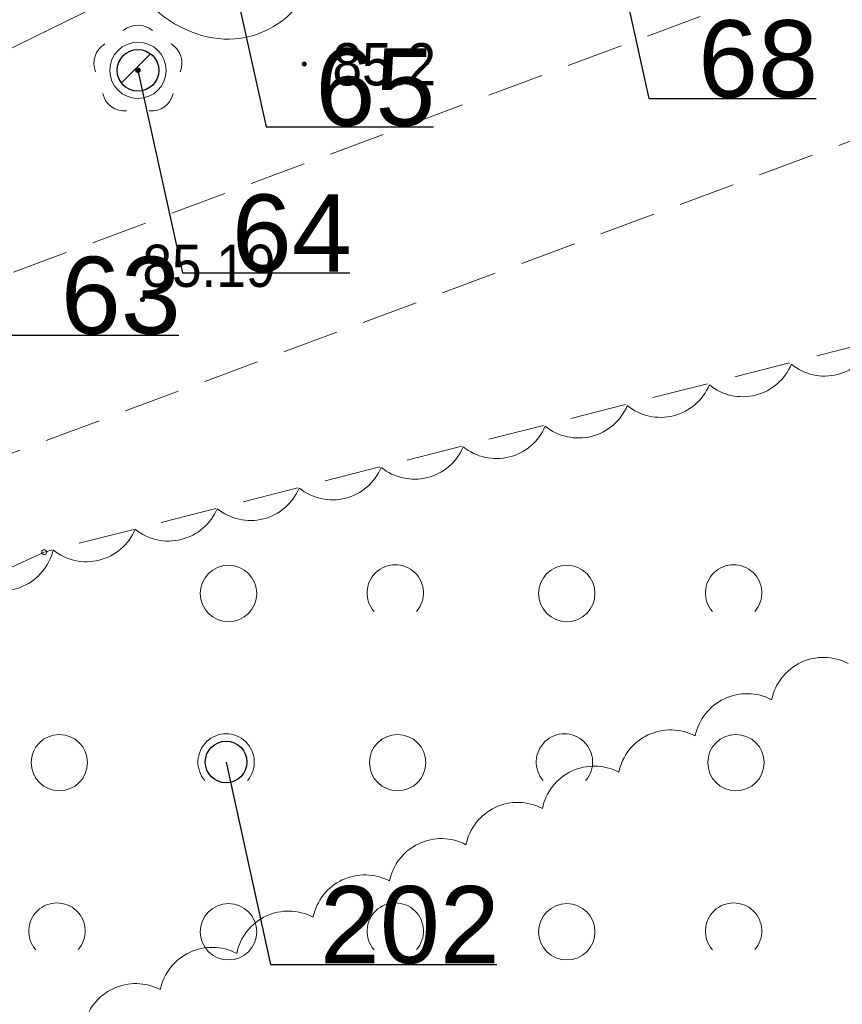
# Model space of a CAD drawing. Header units: metres. Extents: x 6540907 to 6541833, y 5893434 to 5894895.
# Tile 45 of 256: x 6541164 to 6541179, y 5893703 to 5893721. Entities that reach past the tile are written whole.
import ezdxf
from ezdxf import colors
from ezdxf.entities.mleader import LeaderData, LeaderLine
from ezdxf.enums import TextEntityAlignment as Align
from ezdxf.math import Vec2, Vec3

# ---------------------------------------------------------------- set-up
doc = ezdxf.new("R2010")
doc.units = ezdxf.units.M
doc.header["$MEASUREMENT"] = 0
doc.linetypes.add('1.0_0.5', pattern=[1.5, 1, -0.5])
doc.layers.get('0').update_dxf_attribs({"color": 2, "linetype": 'CONTINUOUS', "lineweight": 5})
for name, color, linetype, lineweight in [('140-Punkty robocze', 251, 'CONTINUOUS', 9), ('chodnik', 251, 'CONTINUOUS', 9), ('drzewo liściaste', 251, 'CONTINUOUS', 9), ('pikieta naturalna', 251, 'CONTINUOUS', 9), ('pikieta naturalna-Atr2', 251, 'CONTINUOUS', 9), ('pikieta sztuczna', 251, 'CONTINUOUS', 9), ('pikieta sztuczna-Atr2', 251, 'CONTINUOUS', 9), ('przewód elektroenergetyczny podziemny', 251, 'CONTINUOUS', 9), ('z_g_drzewa do usuniecia', 10, 'CONTINUOUS', 20), ('z_i_drzewa_liściste_korony', 66, 'CONTINUOUS', 20), ('z_i_drzewa_opis', 7, 'CONTINUOUS', 25), ('zadrzewienie  zakrzewienie', 252, 'CONTINUOUS', 15)]:
    doc.layers.add(name, color=color, linetype=linetype, lineweight=lineweight)
doc.layers.add('z_i_masywy_grupy', color=7, linetype='CONTINUOUS', lineweight=13, true_color=0x7f926c)
doc.styles.add('Opisowy', font='arial.ttf')
doc.styles.get("Standard").update_dxf_attribs({"font": 'Arial', "width": 0.75})

# ---------------------------------------------------------------- blocks, each defined once
blk = doc.blocks.new('PW01')
at = {"linetype": 'Continuous', "lineweight": 13}
h = blk.add_hatch(color=0, dxfattribs=at)
edge = h.paths.add_edge_path()
edge.add_arc((0, 0), 0.045, 0, 360)
blk = doc.blocks.new('OTZK1')
at = {"color": 0, "linetype": 'Continuous'}
blk.add_circle((0, 0), 0.5, dxfattribs=at)
blk = doc.blocks.new('OTZK2')
at = {"color": 0, "linetype": 'Continuous'}
blk.add_arc((0, 0), 0.5, 318.85, 221.162, dxfattribs=at)
blk = doc.blocks.new('OP021')
at = {"linetype": 'Continuous', "lineweight": 13}
h = blk.add_hatch(color=0, dxfattribs=at)
edge = h.paths.add_edge_path()
edge.add_arc((0, 0), 0.05, 0, 360)
at = {"color": 0, "linetype": 'Continuous', "lineweight": 13}
for centre, start, end in [((0, 0.4), 49.272, 130.728), ((-0.38, 0.124), 121.308, 202.548), ((0.38, 0.124), 337.452, 58.692), ((-0.235, -0.324), 193.221, 274.871), ((0.235, -0.324), 265.129, 346.7789999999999)]:
    blk.add_arc(centre, 0.4, start, end, dxfattribs=at)
blk = doc.blocks.new('PIKIETA')
at = {"color": 0}
blk.add_circle((0, 0), 0.045, dxfattribs=at)
blk = doc.blocks.new('_None')
blk = doc.blocks.new('punkt')
h = blk.add_hatch()
h.set_pattern_fill('ANSI32', color=256, scale=0.2)
h.set_pattern_definition([(45, (-4781848.87, -5644337.08), (-1.347038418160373, 1.347038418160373), []), (45, (-4781847.971974, -5644337.08), (-1.347038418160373, 1.347038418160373), [])])
edge = h.paths.add_edge_path()
edge.add_arc((0, 0), 0.2429884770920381, 0, 360)
blk.add_circle((0, 0), 0.2429884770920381)

msp = doc.modelspace()

# ---------------------------------------------------------------- linework, layer by layer
at = {"layer": 'chodnik', "linetype": '1.0_0.5', "lineweight": 18, "flags": 128}
msp.add_lwpolyline([(6541148.09, 5893710.203154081), (6541121.4, 5893696.703154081), (6541122.75, 5893694.81315408), (6541149.27, 5893707.44315408), (6541185.84, 5893721.06315408), (6541214.53, 5893724.55315408), (6541220.14, 5893724.06315408), (6541232.78, 5893720.54315408), (6541273.74, 5893698.72315408), (6541292.32, 5893691.73315408), (6541299.58, 5893690.08315408), (6541311.46, 5893689.823154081), (6541320.71, 5893691.52315408), (6541358.75, 5893703.01315408), (6541381.84, 5893702.76315408), (6541383.11, 5893702.283154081), (6541394.29, 5893699.46315408), (6541417.15, 5893690.50315408), (6541419.74, 5893688.413154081), (6541430.87, 5893678.663154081), (6541433.75, 5893676.30315408), (6541442.13, 5893664.703154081), (6541450.88, 5893651.85315408), (6541461.26, 5893638.50315408), (6541472.88, 5893627.113154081), (6541484.16, 5893618.953154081), (6541492.85, 5893614.033154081), (6541512, 5893607.15315408), (6541515.21, 5893606.55315408), (6541516.3, 5893609.15315408), (6541512.94, 5893609.993154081), (6541494.11, 5893616.77315408), (6541485.78, 5893621.47315408), (6541474.82, 5893629.413154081), (6541463.5, 5893640.50315408), (6541453.3, 5893653.613154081), (6541444.59, 5893666.42315408), (6541435.95, 5893678.38315408), (6541432.81, 5893680.953154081), (6541421.67, 5893690.71315408), (6541418.67, 5893693.12315408), (6541395.21, 5893702.323154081), (6541384.01, 5893705.14315408), (6541382.4, 5893705.76315408), (6541358.33, 5893706.01315408), (6541320.17, 5893694.50315408), (6541310.58, 5893692.44315408), (6541305.73, 5893692.42315408), (6541301.24, 5893692.62315408), (6541301.24, 5893692.62315408), (6541293.42, 5893694.87315408), (6541277.75, 5893700.703154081), (6541274.98, 5893701.48315408), (6541233.63, 5893723.15315408), (6541220.53, 5893727.12315408), (6541214.73, 5893727.19315408), (6541185.16, 5893724.01315408)], close=True, dxfattribs=at)
at = {"layer": 'przewód elektroenergetyczny podziemny', "linetype": 'Continuous', "lineweight": 18, "flags": 128}
msp.add_lwpolyline([(6541200.55, 5893728.33315408), (6541185.54, 5893727.413154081), (6541173.78, 5893724.913154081), (6541160.62, 5893718.46315408), (6541149.21, 5893713.50315408), (6541140.47, 5893709.30315408), (6541121.76, 5893700.863154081), (6541109.97, 5893695.04315408), (6541094.7, 5893688.63315408), (6541082.25, 5893681.493154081), (6541069.32, 5893672.51315408), (6541060.42, 5893665.89315408), (6541045.21, 5893655.33315408)], dxfattribs=at)
at = {"layer": 'z_i_drzewa_liściste_korony', "linetype": 'Continuous'}
msp.add_circle((6541166.26089545, 5893719.730744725), 0.5, dxfattribs=at)
msp.add_ellipse((6541167.601178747, 5893722.775349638), major_axis=(-0.6824183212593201, 2.431115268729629), ratio=0.7866576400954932, dxfattribs=at)
at = {"layer": 'z_i_masywy_grupy', "linetype": 'Continuous'}
for points in [[(6541179.30313115, 5893714.881669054, -0.500000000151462), (6541177.848448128, 5893714.515749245, -0.4999999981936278), (6541176.393765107, 5893714.149829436, -0.500000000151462), (6541174.939082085, 5893713.783909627, -0.4999999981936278), (6541173.484399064, 5893713.417989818, -0.500000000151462), (6541172.029716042, 5893713.05207001, -0.4999999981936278), (6541170.57503302, 5893712.686150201, -0.500000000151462), (6541169.120349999, 5893712.320230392, -0.499999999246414), (6541167.665666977, 5893711.954310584, -0.4999999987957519), (6541166.210983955, 5893711.588390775, -0.499999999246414), (6541164.756300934, 5893711.222470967, -0.4999999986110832), (6541163.385035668, 5893710.620724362, -0.5000000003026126), (6541162.023812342, 5893709.990588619, -0.5000000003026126), (6541160.662589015, 5893709.360452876, -0.5000000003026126), (6541159.301365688, 5893708.730317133, -0.5000000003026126), (6541157.940142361, 5893708.100181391, -0.5000000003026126), (6541156.578919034, 5893707.470045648, -0.4999999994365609), (6541155.217695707, 5893706.839909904, -0.5000000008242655), (6541153.85647238, 5893706.20977416, -0.5000000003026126), (6541152.495249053, 5893705.579638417, -0.4999999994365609), (6541151.134025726, 5893704.949502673, -0.5000000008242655), (6541149.772802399, 5893704.319366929, -0.5000000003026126), (6541148.411579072, 5893703.689231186, -0.4999999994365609)], [(6541149.038752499, 5893695.064170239, -0.5000000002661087), (6541150.393995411, 5893695.707067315, -0.5), (6541151.749238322, 5893696.349964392, -0.5), (6541153.104481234, 5893696.992861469, -0.5), (6541154.459724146, 5893697.635758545, -0.5), (6541155.814967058, 5893698.278655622, -0.5000000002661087), (6541157.170209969, 5893698.921552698, -0.5), (6541158.525452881, 5893699.564449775, -0.5), (6541159.880695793, 5893700.207346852, -0.5), (6541161.235938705, 5893700.850243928, -0.5), (6541162.591181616, 5893701.493141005, -0.5), (6541163.946424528, 5893702.136038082, -0.5000000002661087), (6541165.30166744, 5893702.778935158, -0.5), (6541166.656910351, 5893703.421832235, -0.5), (6541168.012153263, 5893704.064729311, -0.5), (6541169.367396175, 5893704.707626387, -0.5), (6541170.722639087, 5893705.350523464, -0.5000000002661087), (6541172.077881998, 5893705.99342054, -0.5), (6541173.43312491, 5893706.636317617, -0.5), (6541174.788367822, 5893707.279214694, -0.5), (6541176.143610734, 5893707.92211177, -0.5), (6541177.498853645, 5893708.565008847, -0.5000000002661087), (6541178.854096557, 5893709.207905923, -0.5)]]:
    msp.add_lwpolyline(points, format="xyb", dxfattribs=at)
at = {"layer": 'zadrzewienie  zakrzewienie', "linetype": '1.0_0.5', "lineweight": 18, "flags": 128}
msp.add_lwpolyline([(6541044.04, 5893600.363154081), (6541052.84, 5893607.02315408), (6541069.7, 5893618.67315408), (6541101.31, 5893643.953154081), (6541129.24, 5893651.76315408), (6541152.03, 5893668.72315408), (6541169.97, 5893678.863154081), (6541187.83, 5893674.93315408), (6541224.49, 5893675.77315408), (6541248.1, 5893669.87315408), (6541267.08, 5893654.243154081), (6541283.7, 5893692.18315408), (6541223.9, 5893719.68315408), (6541201.6, 5893720.58315408), (6541164.6, 5893711.18315408), (6541087.7, 5893675.783154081), (6541061.02, 5893658.283154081), (6541036.66, 5893639.783154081), (6541017.58, 5893626.913154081), (6541015.78, 5893624.39315408), (6541016.59, 5893621.33315408), (6541020.64, 5893617.46315408)], close=True, dxfattribs=at)

# ---------------------------------------------------------------- block references
at = {"layer": '140-Punkty robocze', "linetype": 'Continuous', "lineweight": 13}
msp.add_blockref('PIKIETA', (6541164.6, 5893711.18315408), dxfattribs=at)
at = {"layer": 'drzewo liściaste', "linetype": 'Continuous', "lineweight": 18}
msp.add_blockref('OP021', (6541166.26, 5893719.73315408), dxfattribs=at)
msp.add_blockref('OP021', (6541166.26, 5893719.73315408), dxfattribs=at)
msp.add_blockref('OP021', (6541166.26, 5893719.73315408), dxfattribs=at)
at = {"layer": 'pikieta naturalna', "linetype": 'Continuous', "lineweight": 13}
msp.add_blockref('PW01', (6541169.21, 5893719.84315408), dxfattribs=at)
at = {"layer": 'pikieta sztuczna', "linetype": 'Continuous', "lineweight": 13}
msp.add_blockref('PW01', (6541166.34, 5893715.663154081), dxfattribs=at)
at = {"layer": 'z_i_drzewa_opis', "ltscale": 0.01, "xscale": 1.520278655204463, "yscale": 1.520278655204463, "zscale": 1.520278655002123}
for p in [(6541166.26089545, 5893719.730744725), (6541167.824, 5893707.460154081)]:
    msp.add_blockref('punkt', p, dxfattribs=at)
at = {"layer": 'zadrzewienie  zakrzewienie', "linetype": 'Continuous', "lineweight": 18}
for name, p in [('OTZK2', (6541170.824, 5893710.460154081)), ('OTZK2', (6541176.824, 5893710.460154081)), ('OTZK1', (6541167.866, 5893710.449154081)), ('OTZK1', (6541173.866, 5893710.449154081)), ('OTZK2', (6541167.824, 5893707.460154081)), ('OTZK2', (6541173.824, 5893707.460154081)), ('OTZK1', (6541164.866, 5893707.449154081)), ('OTZK1', (6541170.866, 5893707.449154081)), ('OTZK1', (6541176.866, 5893707.449154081)), ('OTZK2', (6541164.824, 5893704.460154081)), ('OTZK1', (6541167.866, 5893704.449154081)), ('OTZK2', (6541170.824, 5893704.460154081)), ('OTZK1', (6541173.866, 5893704.449154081)), ('OTZK2', (6541176.824, 5893704.460154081))]:
    msp.add_blockref(name, p, dxfattribs=at)

# ---------------------------------------------------------------- texts
at = {"layer": 'pikieta naturalna-Atr2', "width": 0.9}
msp.add_text('85.2', height=0.75, dxfattribs=at).set_placement((6541169.71, 5893719.46315408))
at = {"layer": 'pikieta sztuczna-Atr2', "width": 0.9}
msp.add_text('85.19', height=0.75, dxfattribs=at).set_placement((6541166.34, 5893715.663154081), align=Align.BOTTOM_LEFT)

# ---------------------------------------------------------------- leaders
at = {"layer": 'z_g_drzewa do usuniecia', "linetype": 'Continuous'}
ml = msp.add_multileader_mtext('Standard', dxfattribs=at)
ml.set_content('68', color=256, style='Opisowy')
ml.set_leader_properties()
ml.set_arrow_properties(name='NONE')
ml.build(insert=Vec2(0, 0))
ml.multileader.update_dxf_attribs({"has_dogleg": 0, "text_left_attachment_type": 6, "text_right_attachment_type": 5, "text_top_attachment_type": 0, "text_bottom_attachment_type": 0, "dogleg_length": 1.91433062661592, "arrow_head_size": 7.005444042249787})
ctx = ml.context
ctx.base_point, ctx.char_height, ctx.arrow_head_size, ctx.landing_gap_size, ctx.plane_origin, ctx.plane_x_axis, ctx.plane_y_axis = Vec3(6541175.319553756, 5893719.228342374), 1.368250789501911, 7.005444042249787, 0.8756805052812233, Vec3(6541167.948434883, 5893714.844278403), Vec3(1, -1.49998432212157e-15), Vec3(1.49998432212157e-15, 1)
ctx.left_attachment, ctx.right_attachment, ctx.attachment_type = 6, 5, 2
notes = []
notes.append((ctx, [(1, (1, 1, 0), (6541172.278996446, 5893719.228342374), (1, -1.49998432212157e-15), 3.040557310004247, [(0, [(6541174.53089545, 5893722.820744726), (6541175.319553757, 5893719.228342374), (6541175.319553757, 5893719.228342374), (6541175.319553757, 5893719.228342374), (6541175.319553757, 5893719.228342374), (6541175.319553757, 5893719.228342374), (6541175.319553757, 5893719.228342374), (6541175.319553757, 5893719.228342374), (6541175.319553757, 5893719.228342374), (6541175.319553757, 5893719.228342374), (6541175.319553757, 5893719.228342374), (6541175.319553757, 5893719.228342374), (6541175.319553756, 5893719.228342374), (6541175.319553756, 5893719.228342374), (6541175.319553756, 5893719.228342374), (6541175.319553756, 5893719.228342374), (6541175.319553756, 5893719.228342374), (6541175.319553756, 5893719.228342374), (6541175.319553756, 5893719.228342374), (6541175.319553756, 5893719.228342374), (6541175.319553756, 5893719.228342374), (6541175.319553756, 5893719.228342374), (6541175.319553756, 5893719.228342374), (6541175.319553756, 5893719.228342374), (6541175.319553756, 5893719.228342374), (6541175.319553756, 5893719.228342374), (6541175.319553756, 5893719.228342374), (6541175.319553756, 5893719.228342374), (6541175.319553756, 5893719.228342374), (6541175.319553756, 5893719.228342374), (6541175.319553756, 5893719.228342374), (6541175.319553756, 5893719.228342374), (6541175.319553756, 5893719.228342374), (6541175.319553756, 5893719.228342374), (6541175.319553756, 5893719.228342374), (6541175.319553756, 5893719.228342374), (6541175.319553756, 5893719.228342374), (6541175.319553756, 5893719.228342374), (6541175.319553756, 5893719.228342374), (6541175.319553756, 5893719.228342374), (6541175.319553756, 5893719.228342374), (6541175.319553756, 5893719.228342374), (6541175.319553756, 5893719.228342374), (6541175.319553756, 5893719.228342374), (6541175.319553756, 5893719.228342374), (6541175.319553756, 5893719.228342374), (6541175.319553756, 5893719.228342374), (6541175.319553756, 5893719.228342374), (6541175.319553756, 5893719.228342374), (6541175.319553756, 5893719.228342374), (6541175.319553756, 5893719.228342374), (6541175.319553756, 5893719.228342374), (6541175.319553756, 5893719.228342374), (6541175.319553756, 5893719.228342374), (6541175.319553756, 5893719.228342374), (6541175.319553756, 5893719.228342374), (6541175.319553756, 5893719.228342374), (6541175.319553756, 5893719.228342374), (6541175.319553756, 5893719.228342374), (6541175.319553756, 5893719.228342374), (6541175.319553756, 5893719.228342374), (6541175.319553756, 5893719.228342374), (6541175.319553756, 5893719.228342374), (6541175.319553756, 5893719.228342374), (6541175.319553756, 5893719.228342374), (6541175.319553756, 5893719.228342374), (6541175.319553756, 5893719.228342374), (6541175.319553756, 5893719.228342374), (6541175.319553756, 5893719.228342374), (6541175.319553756, 5893719.228342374), (6541175.319553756, 5893719.228342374), (6541175.319553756, 5893719.228342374), (6541175.319553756, 5893719.228342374), (6541175.319553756, 5893719.228342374), (6541175.319553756, 5893719.228342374), (6541175.319553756, 5893719.228342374), (6541175.319553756, 5893719.228342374), (6541175.319553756, 5893719.228342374), (6541175.319553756, 5893719.228342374), (6541175.319553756, 5893719.228342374), (6541175.319553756, 5893719.228342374), (6541175.319553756, 5893719.228342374), (6541175.319553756, 5893719.228342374), (6541175.319553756, 5893719.228342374), (6541175.319553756, 5893719.228342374), (6541175.319553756, 5893719.228342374), (6541175.319553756, 5893719.228342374), (6541175.319553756, 5893719.228342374), (6541175.319553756, 5893719.228342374), (6541175.319553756, 5893719.228342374), (6541175.319553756, 5893719.228342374), (6541175.319553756, 5893719.228342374), (6541175.319553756, 5893719.228342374), (6541175.319553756, 5893719.228342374), (6541175.319553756, 5893719.228342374), (6541175.319553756, 5893719.228342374), (6541175.319553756, 5893719.228342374), (6541175.319553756, 5893719.228342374), (6541175.319553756, 5893719.228342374), (6541175.319553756, 5893719.228342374), (6541175.319553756, 5893719.228342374), (6541175.319553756, 5893719.228342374), (6541175.319553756, 5893719.228342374), (6541175.319553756, 5893719.228342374), (6541175.319553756, 5893719.228342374), (6541175.319553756, 5893719.228342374), (6541175.319553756, 5893719.228342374), (6541175.319553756, 5893719.228342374), (6541175.319553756, 5893719.228342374), (6541175.319553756, 5893719.228342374), (6541175.319553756, 5893719.228342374), (6541175.319553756, 5893719.228342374), (6541175.319553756, 5893719.228342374), (6541175.319553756, 5893719.228342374), (6541175.319553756, 5893719.228342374), (6541175.319553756, 5893719.228342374), (6541175.319553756, 5893719.228342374), (6541175.319553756, 5893719.228342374), (6541175.319553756, 5893719.228342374), (6541175.319553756, 5893719.228342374), (6541175.319553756, 5893719.228342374), (6541175.319553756, 5893719.228342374), (6541175.319553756, 5893719.228342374), (6541175.319553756, 5893719.228342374), (6541175.319553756, 5893719.228342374), (6541175.319553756, 5893719.228342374)], 256, [])])]))
ctx.mtext.insert, ctx.mtext.text_direction, ctx.mtext.rotation, ctx.mtext.flow_direction = Vec3(6541176.195234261, 5893720.619926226), Vec3(1, -1.49998432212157e-15), -1.49998432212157e-15, 5
at = {"layer": 'z_i_drzewa_opis'}
ml = msp.add_multileader_mtext('Standard', dxfattribs=at)
ml.set_content('65', color=256, style='Opisowy')
ml.set_leader_properties()
ml.set_arrow_properties(name='NONE')
ml.build(insert=Vec2(0, 0))
ml.multileader.update_dxf_attribs({"has_dogleg": 0, "text_left_attachment_type": 6, "text_right_attachment_type": 5, "text_top_attachment_type": 0, "text_bottom_attachment_type": 0, "dogleg_length": 1.91433062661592, "arrow_head_size": 7.005444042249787})
ctx = ml.context
ctx.base_point, ctx.char_height, ctx.arrow_head_size, ctx.landing_gap_size, ctx.plane_origin, ctx.plane_x_axis, ctx.plane_y_axis = Vec3(6541168.532607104, 5893718.727266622), 1.368250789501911, 7.005444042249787, 0.8756805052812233, Vec3(6541161.16148823, 5893714.343202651), Vec3(1, -1.49998432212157e-15), Vec3(1.49998432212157e-15, 1)
ctx.left_attachment, ctx.right_attachment, ctx.attachment_type = 6, 5, 2
notes.append((ctx, [(1, (1, 1, 0), (6541165.492049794, 5893718.727266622), (1, -1.49998432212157e-15), 3.040557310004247, [(0, [(6541167.743948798, 5893722.319668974), (6541168.532607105, 5893718.727266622), (6541168.532607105, 5893718.727266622), (6541168.532607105, 5893718.727266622), (6541168.532607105, 5893718.727266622), (6541168.532607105, 5893718.727266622), (6541168.532607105, 5893718.727266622), (6541168.532607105, 5893718.727266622), (6541168.532607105, 5893718.727266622), (6541168.532607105, 5893718.727266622), (6541168.532607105, 5893718.727266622), (6541168.532607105, 5893718.727266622), (6541168.532607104, 5893718.727266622), (6541168.532607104, 5893718.727266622), (6541168.532607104, 5893718.727266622), (6541168.532607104, 5893718.727266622), (6541168.532607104, 5893718.727266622), (6541168.532607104, 5893718.727266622), (6541168.532607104, 5893718.727266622), (6541168.532607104, 5893718.727266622), (6541168.532607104, 5893718.727266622), (6541168.532607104, 5893718.727266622), (6541168.532607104, 5893718.727266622), (6541168.532607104, 5893718.727266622), (6541168.532607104, 5893718.727266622), (6541168.532607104, 5893718.727266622), (6541168.532607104, 5893718.727266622), (6541168.532607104, 5893718.727266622), (6541168.532607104, 5893718.727266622), (6541168.532607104, 5893718.727266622), (6541168.532607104, 5893718.727266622), (6541168.532607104, 5893718.727266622), (6541168.532607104, 5893718.727266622), (6541168.532607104, 5893718.727266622), (6541168.532607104, 5893718.727266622), (6541168.532607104, 5893718.727266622), (6541168.532607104, 5893718.727266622), (6541168.532607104, 5893718.727266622), (6541168.532607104, 5893718.727266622), (6541168.532607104, 5893718.727266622), (6541168.532607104, 5893718.727266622), (6541168.532607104, 5893718.727266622), (6541168.532607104, 5893718.727266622), (6541168.532607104, 5893718.727266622), (6541168.532607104, 5893718.727266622), (6541168.532607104, 5893718.727266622), (6541168.532607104, 5893718.727266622), (6541168.532607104, 5893718.727266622), (6541168.532607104, 5893718.727266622), (6541168.532607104, 5893718.727266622), (6541168.532607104, 5893718.727266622), (6541168.532607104, 5893718.727266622), (6541168.532607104, 5893718.727266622), (6541168.532607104, 5893718.727266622), (6541168.532607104, 5893718.727266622), (6541168.532607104, 5893718.727266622), (6541168.532607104, 5893718.727266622), (6541168.532607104, 5893718.727266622), (6541168.532607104, 5893718.727266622), (6541168.532607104, 5893718.727266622), (6541168.532607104, 5893718.727266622), (6541168.532607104, 5893718.727266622), (6541168.532607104, 5893718.727266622), (6541168.532607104, 5893718.727266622), (6541168.532607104, 5893718.727266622), (6541168.532607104, 5893718.727266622), (6541168.532607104, 5893718.727266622), (6541168.532607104, 5893718.727266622), (6541168.532607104, 5893718.727266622), (6541168.532607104, 5893718.727266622), (6541168.532607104, 5893718.727266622), (6541168.532607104, 5893718.727266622), (6541168.532607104, 5893718.727266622), (6541168.532607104, 5893718.727266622), (6541168.532607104, 5893718.727266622), (6541168.532607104, 5893718.727266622), (6541168.532607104, 5893718.727266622), (6541168.532607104, 5893718.727266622), (6541168.532607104, 5893718.727266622), (6541168.532607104, 5893718.727266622), (6541168.532607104, 5893718.727266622), (6541168.532607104, 5893718.727266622), (6541168.532607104, 5893718.727266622), (6541168.532607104, 5893718.727266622), (6541168.532607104, 5893718.727266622), (6541168.532607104, 5893718.727266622), (6541168.532607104, 5893718.727266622), (6541168.532607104, 5893718.727266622), (6541168.532607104, 5893718.727266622), (6541168.532607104, 5893718.727266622), (6541168.532607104, 5893718.727266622), (6541168.532607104, 5893718.727266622), (6541168.532607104, 5893718.727266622), (6541168.532607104, 5893718.727266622), (6541168.532607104, 5893718.727266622), (6541168.532607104, 5893718.727266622), (6541168.532607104, 5893718.727266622), (6541168.532607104, 5893718.727266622), (6541168.532607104, 5893718.727266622), (6541168.532607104, 5893718.727266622), (6541168.532607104, 5893718.727266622), (6541168.532607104, 5893718.727266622), (6541168.532607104, 5893718.727266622), (6541168.532607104, 5893718.727266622), (6541168.532607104, 5893718.727266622), (6541168.532607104, 5893718.727266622), (6541168.532607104, 5893718.727266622), (6541168.532607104, 5893718.727266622), (6541168.532607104, 5893718.727266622), (6541168.532607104, 5893718.727266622), (6541168.532607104, 5893718.727266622), (6541168.532607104, 5893718.727266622), (6541168.532607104, 5893718.727266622), (6541168.532607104, 5893718.727266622), (6541168.532607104, 5893718.727266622), (6541168.532607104, 5893718.727266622), (6541168.532607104, 5893718.727266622), (6541168.532607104, 5893718.727266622), (6541168.532607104, 5893718.727266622), (6541168.532607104, 5893718.727266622), (6541168.532607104, 5893718.727266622), (6541168.532607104, 5893718.727266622), (6541168.532607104, 5893718.727266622), (6541168.532607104, 5893718.727266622), (6541168.532607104, 5893718.727266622), (6541168.532607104, 5893718.727266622)], 256, [])])]))
ctx.mtext.insert, ctx.mtext.text_direction, ctx.mtext.rotation, ctx.mtext.flow_direction = Vec3(6541169.408287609, 5893720.118850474), Vec3(1, -1.49998432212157e-15), -1.49998432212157e-15, 5
ml = msp.add_multileader_mtext('Standard', dxfattribs=at)
ml.set_content('64', color=256, style='Opisowy')
ml.set_leader_properties()
ml.set_arrow_properties(name='NONE')
ml.build(insert=Vec2(0, 0))
ml.multileader.update_dxf_attribs({"has_dogleg": 0, "text_left_attachment_type": 6, "text_right_attachment_type": 5, "text_top_attachment_type": 0, "text_bottom_attachment_type": 0, "dogleg_length": 1.91433062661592, "arrow_head_size": 7.005444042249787})
ctx = ml.context
ctx.base_point, ctx.char_height, ctx.arrow_head_size, ctx.landing_gap_size, ctx.plane_origin, ctx.plane_x_axis, ctx.plane_y_axis = Vec3(6541167.049553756, 5893716.138342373), 1.368250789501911, 7.005444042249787, 0.8756805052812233, Vec3(6541159.678434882, 5893711.754278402), Vec3(1, -1.49998432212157e-15), Vec3(1.49998432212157e-15, 1)
ctx.left_attachment, ctx.right_attachment, ctx.attachment_type = 6, 5, 2
notes.append((ctx, [(1, (1, 1, 0), (6541164.008996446, 5893716.138342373), (1, -1.49998432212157e-15), 3.040557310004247, [(0, [(6541166.26089545, 5893719.730744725), (6541167.049553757, 5893716.138342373), (6541167.049553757, 5893716.138342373), (6541167.049553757, 5893716.138342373), (6541167.049553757, 5893716.138342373), (6541167.049553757, 5893716.138342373), (6541167.049553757, 5893716.138342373), (6541167.049553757, 5893716.138342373), (6541167.049553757, 5893716.138342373), (6541167.049553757, 5893716.138342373), (6541167.049553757, 5893716.138342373), (6541167.049553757, 5893716.138342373), (6541167.049553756, 5893716.138342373), (6541167.049553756, 5893716.138342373), (6541167.049553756, 5893716.138342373), (6541167.049553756, 5893716.138342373), (6541167.049553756, 5893716.138342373), (6541167.049553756, 5893716.138342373), (6541167.049553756, 5893716.138342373), (6541167.049553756, 5893716.138342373), (6541167.049553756, 5893716.138342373), (6541167.049553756, 5893716.138342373), (6541167.049553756, 5893716.138342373), (6541167.049553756, 5893716.138342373), (6541167.049553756, 5893716.138342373), (6541167.049553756, 5893716.138342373), (6541167.049553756, 5893716.138342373), (6541167.049553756, 5893716.138342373), (6541167.049553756, 5893716.138342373), (6541167.049553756, 5893716.138342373), (6541167.049553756, 5893716.138342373), (6541167.049553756, 5893716.138342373), (6541167.049553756, 5893716.138342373), (6541167.049553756, 5893716.138342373), (6541167.049553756, 5893716.138342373), (6541167.049553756, 5893716.138342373), (6541167.049553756, 5893716.138342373), (6541167.049553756, 5893716.138342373), (6541167.049553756, 5893716.138342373), (6541167.049553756, 5893716.138342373), (6541167.049553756, 5893716.138342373), (6541167.049553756, 5893716.138342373), (6541167.049553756, 5893716.138342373), (6541167.049553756, 5893716.138342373), (6541167.049553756, 5893716.138342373), (6541167.049553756, 5893716.138342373), (6541167.049553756, 5893716.138342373), (6541167.049553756, 5893716.138342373), (6541167.049553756, 5893716.138342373), (6541167.049553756, 5893716.138342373), (6541167.049553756, 5893716.138342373), (6541167.049553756, 5893716.138342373), (6541167.049553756, 5893716.138342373), (6541167.049553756, 5893716.138342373), (6541167.049553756, 5893716.138342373), (6541167.049553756, 5893716.138342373), (6541167.049553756, 5893716.138342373), (6541167.049553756, 5893716.138342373), (6541167.049553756, 5893716.138342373), (6541167.049553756, 5893716.138342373), (6541167.049553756, 5893716.138342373), (6541167.049553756, 5893716.138342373), (6541167.049553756, 5893716.138342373), (6541167.049553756, 5893716.138342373), (6541167.049553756, 5893716.138342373), (6541167.049553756, 5893716.138342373), (6541167.049553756, 5893716.138342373), (6541167.049553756, 5893716.138342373), (6541167.049553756, 5893716.138342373), (6541167.049553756, 5893716.138342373), (6541167.049553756, 5893716.138342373), (6541167.049553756, 5893716.138342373), (6541167.049553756, 5893716.138342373), (6541167.049553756, 5893716.138342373), (6541167.049553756, 5893716.138342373), (6541167.049553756, 5893716.138342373), (6541167.049553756, 5893716.138342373), (6541167.049553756, 5893716.138342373), (6541167.049553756, 5893716.138342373), (6541167.049553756, 5893716.138342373), (6541167.049553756, 5893716.138342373), (6541167.049553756, 5893716.138342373), (6541167.049553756, 5893716.138342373), (6541167.049553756, 5893716.138342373), (6541167.049553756, 5893716.138342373), (6541167.049553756, 5893716.138342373), (6541167.049553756, 5893716.138342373), (6541167.049553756, 5893716.138342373), (6541167.049553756, 5893716.138342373), (6541167.049553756, 5893716.138342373), (6541167.049553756, 5893716.138342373), (6541167.049553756, 5893716.138342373), (6541167.049553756, 5893716.138342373), (6541167.049553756, 5893716.138342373), (6541167.049553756, 5893716.138342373), (6541167.049553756, 5893716.138342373), (6541167.049553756, 5893716.138342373), (6541167.049553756, 5893716.138342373), (6541167.049553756, 5893716.138342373), (6541167.049553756, 5893716.138342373), (6541167.049553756, 5893716.138342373), (6541167.049553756, 5893716.138342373), (6541167.049553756, 5893716.138342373), (6541167.049553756, 5893716.138342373), (6541167.049553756, 5893716.138342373), (6541167.049553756, 5893716.138342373), (6541167.049553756, 5893716.138342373), (6541167.049553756, 5893716.138342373), (6541167.049553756, 5893716.138342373), (6541167.049553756, 5893716.138342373), (6541167.049553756, 5893716.138342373), (6541167.049553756, 5893716.138342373), (6541167.049553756, 5893716.138342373), (6541167.049553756, 5893716.138342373), (6541167.049553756, 5893716.138342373), (6541167.049553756, 5893716.138342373), (6541167.049553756, 5893716.138342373), (6541167.049553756, 5893716.138342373), (6541167.049553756, 5893716.138342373), (6541167.049553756, 5893716.138342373), (6541167.049553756, 5893716.138342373), (6541167.049553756, 5893716.138342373), (6541167.049553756, 5893716.138342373), (6541167.049553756, 5893716.138342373), (6541167.049553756, 5893716.138342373), (6541167.049553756, 5893716.138342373)], 256, [])])]))
ctx.mtext.insert, ctx.mtext.text_direction, ctx.mtext.rotation, ctx.mtext.flow_direction = Vec3(6541167.925234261, 5893717.529926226), Vec3(1, -1.49998432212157e-15), -1.49998432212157e-15, 5
ml = msp.add_multileader_mtext('Standard', dxfattribs=at)
ml.set_content('63', color=256, style='Opisowy')
ml.set_leader_properties()
ml.set_arrow_properties(name='NONE')
ml.build(insert=Vec2(0, 0))
ml.multileader.update_dxf_attribs({"has_dogleg": 0, "text_left_attachment_type": 6, "text_right_attachment_type": 5, "text_top_attachment_type": 0, "text_bottom_attachment_type": 0, "dogleg_length": 1.91433062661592, "arrow_head_size": 7.005444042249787})
ctx = ml.context
ctx.base_point, ctx.char_height, ctx.arrow_head_size, ctx.landing_gap_size, ctx.plane_origin, ctx.plane_x_axis, ctx.plane_y_axis = Vec3(6541164.018434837, 5893715.033032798), 1.368250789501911, 7.005444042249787, 0.8756805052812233, Vec3(6541156.647315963, 5893710.648968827), Vec3(1, -1.49998432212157e-15), Vec3(1.49998432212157e-15, 1)
ctx.left_attachment, ctx.right_attachment, ctx.attachment_type = 6, 5, 2
notes.append((ctx, [(1, (1, 1, 0), (6541160.977877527, 5893715.033032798), (1, -1.49998432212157e-15), 3.040557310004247, [(0, [(6541163.229776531, 5893718.62543515), (6541164.018434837, 5893715.033032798), (6541164.018434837, 5893715.033032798), (6541164.018434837, 5893715.033032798), (6541164.018434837, 5893715.033032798), (6541164.018434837, 5893715.033032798), (6541164.018434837, 5893715.033032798), (6541164.018434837, 5893715.033032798), (6541164.018434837, 5893715.033032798), (6541164.018434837, 5893715.033032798), (6541164.018434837, 5893715.033032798), (6541164.018434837, 5893715.033032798), (6541164.018434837, 5893715.033032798), (6541164.018434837, 5893715.033032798), (6541164.018434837, 5893715.033032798), (6541164.018434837, 5893715.033032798), (6541164.018434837, 5893715.033032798), (6541164.018434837, 5893715.033032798), (6541164.018434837, 5893715.033032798), (6541164.018434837, 5893715.033032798), (6541164.018434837, 5893715.033032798), (6541164.018434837, 5893715.033032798), (6541164.018434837, 5893715.033032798), (6541164.018434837, 5893715.033032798), (6541164.018434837, 5893715.033032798), (6541164.018434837, 5893715.033032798), (6541164.018434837, 5893715.033032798), (6541164.018434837, 5893715.033032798), (6541164.018434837, 5893715.033032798), (6541164.018434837, 5893715.033032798), (6541164.018434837, 5893715.033032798), (6541164.018434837, 5893715.033032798), (6541164.018434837, 5893715.033032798), (6541164.018434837, 5893715.033032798), (6541164.018434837, 5893715.033032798), (6541164.018434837, 5893715.033032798), (6541164.018434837, 5893715.033032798), (6541164.018434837, 5893715.033032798), (6541164.018434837, 5893715.033032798), (6541164.018434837, 5893715.033032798), (6541164.018434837, 5893715.033032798), (6541164.018434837, 5893715.033032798), (6541164.018434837, 5893715.033032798), (6541164.018434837, 5893715.033032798), (6541164.018434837, 5893715.033032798), (6541164.018434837, 5893715.033032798), (6541164.018434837, 5893715.033032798), (6541164.018434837, 5893715.033032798), (6541164.018434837, 5893715.033032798), (6541164.018434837, 5893715.033032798), (6541164.018434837, 5893715.033032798), (6541164.018434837, 5893715.033032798), (6541164.018434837, 5893715.033032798), (6541164.018434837, 5893715.033032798), (6541164.018434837, 5893715.033032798), (6541164.018434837, 5893715.033032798), (6541164.018434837, 5893715.033032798), (6541164.018434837, 5893715.033032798), (6541164.018434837, 5893715.033032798), (6541164.018434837, 5893715.033032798), (6541164.018434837, 5893715.033032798), (6541164.018434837, 5893715.033032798), (6541164.018434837, 5893715.033032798), (6541164.018434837, 5893715.033032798), (6541164.018434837, 5893715.033032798), (6541164.018434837, 5893715.033032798), (6541164.018434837, 5893715.033032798), (6541164.018434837, 5893715.033032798), (6541164.018434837, 5893715.033032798), (6541164.018434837, 5893715.033032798), (6541164.018434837, 5893715.033032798), (6541164.018434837, 5893715.033032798), (6541164.018434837, 5893715.033032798), (6541164.018434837, 5893715.033032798), (6541164.018434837, 5893715.033032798), (6541164.018434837, 5893715.033032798), (6541164.018434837, 5893715.033032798), (6541164.018434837, 5893715.033032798), (6541164.018434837, 5893715.033032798), (6541164.018434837, 5893715.033032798), (6541164.018434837, 5893715.033032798), (6541164.018434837, 5893715.033032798), (6541164.018434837, 5893715.033032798), (6541164.018434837, 5893715.033032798), (6541164.018434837, 5893715.033032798), (6541164.018434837, 5893715.033032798), (6541164.018434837, 5893715.033032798), (6541164.018434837, 5893715.033032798), (6541164.018434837, 5893715.033032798), (6541164.018434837, 5893715.033032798), (6541164.018434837, 5893715.033032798), (6541164.018434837, 5893715.033032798), (6541164.018434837, 5893715.033032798), (6541164.018434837, 5893715.033032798), (6541164.018434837, 5893715.033032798), (6541164.018434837, 5893715.033032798), (6541164.018434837, 5893715.033032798), (6541164.018434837, 5893715.033032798), (6541164.018434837, 5893715.033032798), (6541164.018434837, 5893715.033032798), (6541164.018434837, 5893715.033032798), (6541164.018434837, 5893715.033032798), (6541164.018434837, 5893715.033032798), (6541164.018434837, 5893715.033032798), (6541164.018434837, 5893715.033032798), (6541164.018434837, 5893715.033032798), (6541164.018434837, 5893715.033032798), (6541164.018434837, 5893715.033032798), (6541164.018434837, 5893715.033032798), (6541164.018434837, 5893715.033032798), (6541164.018434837, 5893715.033032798), (6541164.018434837, 5893715.033032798), (6541164.018434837, 5893715.033032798), (6541164.018434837, 5893715.033032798), (6541164.018434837, 5893715.033032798), (6541164.018434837, 5893715.033032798), (6541164.018434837, 5893715.033032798), (6541164.018434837, 5893715.033032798), (6541164.018434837, 5893715.033032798), (6541164.018434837, 5893715.033032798), (6541164.018434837, 5893715.033032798), (6541164.018434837, 5893715.033032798), (6541164.018434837, 5893715.033032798), (6541164.018434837, 5893715.033032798), (6541164.018434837, 5893715.033032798), (6541164.018434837, 5893715.033032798)], 256, [])])]))
ctx.mtext.insert, ctx.mtext.text_direction, ctx.mtext.rotation, ctx.mtext.flow_direction = Vec3(6541164.894115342, 5893716.425549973), Vec3(1, -1.49998432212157e-15), -1.49998432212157e-15, 5
ml = msp.add_multileader_mtext('Standard', dxfattribs=at)
ml.set_content('202', color=256, style='Opisowy')
ml.set_leader_properties()
ml.set_arrow_properties(name='NONE')
ml.build(insert=Vec2(0, 0))
ml.multileader.update_dxf_attribs({"has_dogleg": 0, "text_left_attachment_type": 6, "text_right_attachment_type": 5, "text_top_attachment_type": 0, "text_bottom_attachment_type": 0, "dogleg_length": 1.91433062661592, "arrow_head_size": 7.005444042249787})
ctx = ml.context
ctx.base_point, ctx.char_height, ctx.arrow_head_size, ctx.landing_gap_size, ctx.plane_origin, ctx.plane_x_axis, ctx.plane_y_axis = Vec3(6541168.612658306, 5893703.867751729), 1.368250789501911, 7.005444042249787, 0.8756805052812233, Vec3(6541161.241539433, 5893699.483687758), Vec3(1, -1.49998432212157e-15), Vec3(1.49998432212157e-15, 1)
ctx.left_attachment, ctx.right_attachment, ctx.attachment_type = 6, 5, 2
notes.append((ctx, [(1, (1, 1, 0), (6541165.572100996, 5893703.867751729), (1, -1.49998432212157e-15), 3.040557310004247, [(0, [(6541167.824, 5893707.460154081), (6541168.612658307, 5893703.867751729), (6541168.612658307, 5893703.867751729), (6541168.612658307, 5893703.867751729), (6541168.612658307, 5893703.867751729), (6541168.612658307, 5893703.867751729), (6541168.612658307, 5893703.867751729), (6541168.612658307, 5893703.867751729), (6541168.612658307, 5893703.867751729), (6541168.612658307, 5893703.867751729), (6541168.612658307, 5893703.867751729), (6541168.612658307, 5893703.867751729), (6541168.612658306, 5893703.867751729), (6541168.612658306, 5893703.867751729), (6541168.612658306, 5893703.867751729), (6541168.612658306, 5893703.867751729), (6541168.612658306, 5893703.867751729), (6541168.612658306, 5893703.867751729), (6541168.612658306, 5893703.867751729), (6541168.612658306, 5893703.867751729), (6541168.612658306, 5893703.867751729), (6541168.612658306, 5893703.867751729), (6541168.612658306, 5893703.867751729), (6541168.612658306, 5893703.867751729), (6541168.612658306, 5893703.867751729), (6541168.612658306, 5893703.867751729), (6541168.612658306, 5893703.867751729), (6541168.612658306, 5893703.867751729), (6541168.612658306, 5893703.867751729), (6541168.612658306, 5893703.867751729), (6541168.612658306, 5893703.867751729), (6541168.612658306, 5893703.867751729), (6541168.612658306, 5893703.867751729), (6541168.612658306, 5893703.867751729), (6541168.612658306, 5893703.867751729), (6541168.612658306, 5893703.867751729), (6541168.612658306, 5893703.867751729), (6541168.612658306, 5893703.867751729), (6541168.612658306, 5893703.867751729), (6541168.612658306, 5893703.867751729), (6541168.612658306, 5893703.867751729), (6541168.612658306, 5893703.867751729), (6541168.612658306, 5893703.867751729), (6541168.612658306, 5893703.867751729), (6541168.612658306, 5893703.867751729), (6541168.612658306, 5893703.867751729), (6541168.612658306, 5893703.867751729), (6541168.612658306, 5893703.867751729), (6541168.612658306, 5893703.867751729), (6541168.612658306, 5893703.867751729), (6541168.612658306, 5893703.867751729), (6541168.612658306, 5893703.867751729), (6541168.612658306, 5893703.867751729), (6541168.612658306, 5893703.867751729), (6541168.612658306, 5893703.867751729), (6541168.612658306, 5893703.867751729), (6541168.612658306, 5893703.867751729), (6541168.612658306, 5893703.867751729), (6541168.612658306, 5893703.867751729), (6541168.612658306, 5893703.867751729), (6541168.612658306, 5893703.867751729), (6541168.612658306, 5893703.867751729), (6541168.612658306, 5893703.867751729), (6541168.612658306, 5893703.867751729), (6541168.612658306, 5893703.867751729), (6541168.612658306, 5893703.867751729), (6541168.612658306, 5893703.867751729), (6541168.612658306, 5893703.867751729), (6541168.612658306, 5893703.867751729), (6541168.612658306, 5893703.867751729), (6541168.612658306, 5893703.867751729), (6541168.612658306, 5893703.867751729), (6541168.612658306, 5893703.867751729), (6541168.612658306, 5893703.867751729), (6541168.612658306, 5893703.867751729), (6541168.612658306, 5893703.867751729), (6541168.612658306, 5893703.867751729), (6541168.612658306, 5893703.867751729), (6541168.612658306, 5893703.867751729), (6541168.612658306, 5893703.867751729), (6541168.612658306, 5893703.867751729), (6541168.612658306, 5893703.867751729), (6541168.612658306, 5893703.867751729), (6541168.612658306, 5893703.867751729), (6541168.612658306, 5893703.867751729), (6541168.612658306, 5893703.867751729), (6541168.612658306, 5893703.867751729), (6541168.612658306, 5893703.867751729), (6541168.612658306, 5893703.867751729), (6541168.612658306, 5893703.867751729), (6541168.612658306, 5893703.867751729), (6541168.612658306, 5893703.867751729), (6541168.612658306, 5893703.867751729), (6541168.612658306, 5893703.867751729), (6541168.612658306, 5893703.867751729), (6541168.612658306, 5893703.867751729), (6541168.612658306, 5893703.867751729), (6541168.612658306, 5893703.867751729), (6541168.612658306, 5893703.867751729), (6541168.612658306, 5893703.867751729), (6541168.612658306, 5893703.867751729), (6541168.612658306, 5893703.867751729), (6541168.612658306, 5893703.867751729), (6541168.612658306, 5893703.867751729), (6541168.612658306, 5893703.867751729), (6541168.612658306, 5893703.867751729), (6541168.612658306, 5893703.867751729), (6541168.612658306, 5893703.867751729), (6541168.612658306, 5893703.867751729), (6541168.612658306, 5893703.867751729), (6541168.612658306, 5893703.867751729), (6541168.612658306, 5893703.867751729), (6541168.612658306, 5893703.867751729), (6541168.612658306, 5893703.867751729), (6541168.612658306, 5893703.867751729), (6541168.612658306, 5893703.867751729), (6541168.612658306, 5893703.867751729), (6541168.612658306, 5893703.867751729), (6541168.612658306, 5893703.867751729), (6541168.612658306, 5893703.867751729), (6541168.612658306, 5893703.867751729), (6541168.612658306, 5893703.867751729), (6541168.612658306, 5893703.867751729), (6541168.612658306, 5893703.867751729), (6541168.612658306, 5893703.867751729), (6541168.612658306, 5893703.867751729), (6541168.612658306, 5893703.867751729), (6541168.612658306, 5893703.867751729), (6541168.612658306, 5893703.867751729), (6541168.612658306, 5893703.867751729), (6541168.612658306, 5893703.867751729), (6541168.612658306, 5893703.867751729), (6541168.612658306, 5893703.867751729), (6541168.612658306, 5893703.867751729)], 256, [])])]))
ctx.mtext.insert, ctx.mtext.text_direction, ctx.mtext.rotation, ctx.mtext.flow_direction = Vec3(6541169.488338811, 5893705.259335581), Vec3(1, -1.49998432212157e-15), -1.49998432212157e-15, 5
for ctx, leaders in notes:
    for number, flags, end, landing, length, lines in leaders:
        leader = LeaderData()
        leader.index, (leader.has_last_leader_line, leader.has_dogleg_vector, leader.attachment_direction) = number, flags
        leader.last_leader_point, leader.dogleg_vector, leader.dogleg_length = Vec3(end), Vec3(landing), length
        for number, points, colour, breaks in lines:
            line = LeaderLine()
            line.index, line.vertices, line.color, line.breaks = number, Vec3.list(points), colors.encode_raw_color(colour), breaks
            leader.lines.append(line)
        ctx.leaders.append(leader)

doc.saveas('drawing.dxf')
